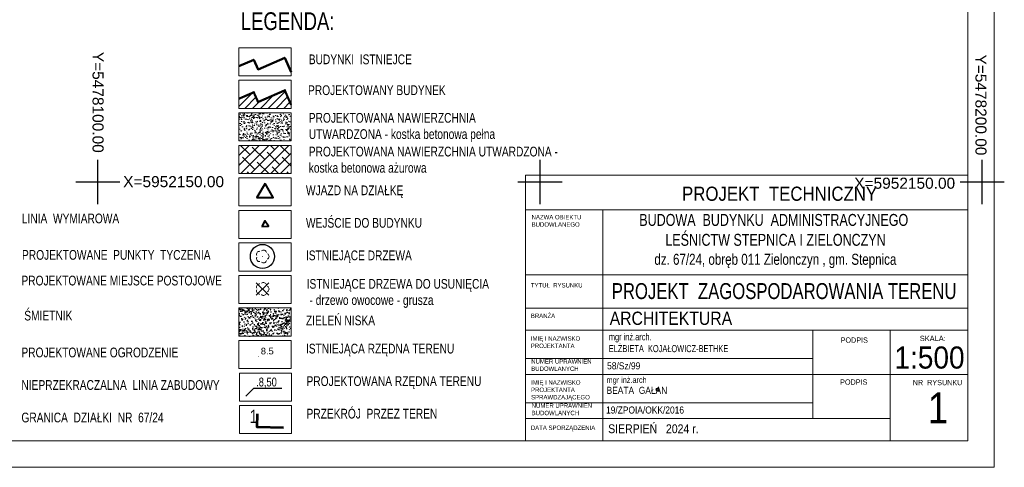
# Model space of a CAD drawing. Extents: x -3 to 10956327, y 0 to 11904415.
# Tile 3 of 15: x 5478091 to 5478202, y 5952118 to 5952168. Entities that reach past the tile are written whole.
import ezdxf
from ezdxf.enums import TextEntityAlignment as Align

# ---------------------------------------------------------------- set-up
doc = ezdxf.new("R2010")
doc.units = 0
doc.header["$LTSCALE"] = 0.5
doc.header["$PDMODE"] = 33
doc.header["$PDSIZE"] = 0.3
doc.linetypes.add('HIDDEN', pattern=[0.375, 0.25, -0.125])
doc.layers.get('0').update_dxf_attribs({"color": 251})
for name, color, linetype, lineweight in [('--budynek', 7, 'Continuous', 20), ('--drzewa do usunięcia', 1, 'Continuous', 30), ('--ist.drzewa', 104, 'Continuous', 25), ('--naw.utw.proj', 251, 'Continuous', 0), ('--tabelka rysunku', 7, 'Continuous', 0), ('--zagos.terenu', 7, 'Continuous', 30), ('--zagosp', 7, 'Continuous', 0), ('EGB_Budynek', 251, 'Continuous', 50), ('OTRN', 251, 'Continuous', 20), ('OTRN_O', 251, 'Continuous', 18), ('OTZ', 3, 'Continuous', 20)]:
    doc.layers.add(name, color=color, linetype=linetype, lineweight=lineweight)
for name, color, linetype in [('--rzędne terenu', 5, 'Continuous'), ('--trawa', 104, 'Continuous'), ('--utw.ażur', 251, 'Continuous'), ('-przekrój porzez terenPZT', 3, 'Continuous'), ('PARSI', 7, 'Continuous'), ('Wymiarowanie', 7, 'Continuous')]:
    doc.layers.add(name, color=color, linetype=linetype)
doc.styles.add('1-500', font='arial.ttf', dxfattribs={"width": 0.75, "height": 1.25})
doc.styles.add('Arial narrow', font='arial.ttf', dxfattribs={"width": 0.85})
doc.styles.add('BDOT', font='Arial.ttf', dxfattribs={"width": 0.9})
doc.styles.add('MZSK', font='Arial.ttf', dxfattribs={"width": 0.9, "height": 0.75})
doc.styles.get("Standard").update_dxf_attribs({"font": 'arial.ttf', "width": 0.9})
doc.styles.add('STYL-1', font='arial.ttf', dxfattribs={"width": 0.75})

# ---------------------------------------------------------------- blocks, each defined once
blk = doc.blocks.new('mzsk')
at = {"layer": 'PARSI', "color": 0}
for p, q in [((0, -5), (0, 5)), ((5, 0), (-5, 0))]:
    blk.add_line(p, q, dxfattribs=at)
blk = doc.blocks.new('OTZL')
at = {"layer": 'OTZ', "color": 0, "lineweight": 18, "const_width": 0.1}
blk.add_lwpolyline([(-0.05, 0, 1), (0.05, 0, 1)], format="xyb", close=True, dxfattribs=at)
at = {"layer": 'OTZ', "color": 0, "lineweight": 18}
for centre, start, end in [((-0.65, 0.47), 84, 204), ((0.25, 0.76), 12, 132), ((0.8, 0), 300, 60), ((-0.65, -0.47), 156, 276), ((0.25, -0.76), 228, 348)]:
    blk.add_arc(centre, 0.7, start, end, dxfattribs=at)
blk = doc.blocks.new('krzyż')
for p, q in [((-0.5, 0), (0.5, 0)), ((0, -0.5), (0, 0.5))]:
    blk.add_line(p, q)
blk = doc.blocks.new('OTRN')
at = {"layer": 'OTRN', "color": 0, "const_width": 0.09}
blk.add_lwpolyline([(-0.04, 0, 1), (0.04, 0, 1)], format="xyb", close=True, dxfattribs=at)
at = {"layer": 'OTRN_O', "color": 0, "style": 'BDOT'}
blk.add_attdef('RZEDNA', (0.51, 0.52), '', height=1.5, dxfattribs=at)

msp = doc.modelspace()

# ---------------------------------------------------------------- hatches: boundary and pattern name
at = {"layer": '--budynek', "linetype": 'ByBlock'}
h = msp.add_hatch(dxfattribs=at)
h.set_pattern_fill('ANSI31', color=256, scale=5, style=0)
h.set_pattern_definition([(45, (-11001.5941, -7818.7545), (-0.44194173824, 0.44194173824), [])])
h.paths.add_polyline_path([(5478121.85, 5952158.729), (5478121.141, 5952160.366), (5478118.119, 5952159.047), (5478117.629, 5952160.145), (5478115.96, 5952159.421), (5478115.96, 5952158.326), (5478121.85, 5952158.326)])
at = {"layer": '--naw.utw.proj', "linetype": 'HIDDEN'}
h = msp.add_hatch(dxfattribs=at)
h.set_pattern_fill('02-Tynk zaprawa', color=256, scale=0.75)
h.set_pattern_definition([(10, (2710946.0333, 2969775.1748), (-0.0214054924, 2.2809355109), [0, -0.75]), (12, (2710946.2583, 2969774.7998), (-0.2477180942, 2.2476122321), [0, -0.75]), (-3, (2710945.7333, 2969774.6498), (0.4922419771, 2.2272904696), [0, -1.125]), (-82, (2710945.8083, 2969774.7623), (3.1169359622, -0.6222621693), [0, -0.375]), (23, (2710945.7333, 2969774.6873), (0.5016122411, 2.657232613), [0, -0.6]), (58, (2710945.5833, 2969774.4998), (2.8222854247, -0.4369839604), [0, -0.45]), (79, (2710945.5833, 2969774.9498), (-2.771084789, 1.0734705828), [0, -0.675]), (40, (2710946.0333, 2969775.1748), (-2.12318687, 3.1137120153), [0, -0.75]), (92, (2710946.2583, 2969774.7998), (-3.0060248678, 0.120164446), [0, -0.75]), (-43, (2710945.7333, 2969774.65), (3.8547490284, 3.5838575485), [0, -1.125]), (-12, (2710945.8083, 2969774.7623), (1.4948562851, 1.9825248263), [0, -0.375]), (63, (2710945.7333, 2969774.6873), (-1.2569534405, 2.3239391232), [0, -0.675]), (6, (2710945.58334, 2969774.4998), (1.161955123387, -0.292645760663), [0, -0.45]), (138, (2710945.5833, 2969774.9498), (-2.8492060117, -2.3797636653), [0, -3.225]), (82, (2710946.0333, 2969775.1748), (-2.1759132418, 0.684490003), [0.075, -0.75]), (-12, (2710946.2583, 2969774.7998), (0.6878845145, 2.1540519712), [0.075, -0.75]), (37, (2710945.7333, 2969774.6498), (-1.0545954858, 2.0226105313), [0.075, -1.125]), (-102, (2710945.8083, 2969774.7623), (2.7161355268, -1.6507900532), [0.075, -0.375]), (103, (2710945.7333, 2969774.6873), (-2.5297592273, 0.9554152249), [0.075, -0.6]), (-19, (2710945.5833, 2969774.4998), (0.2090919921, -2.8482504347), [0.075, -0.45]), (9, (2710945.5833, 2969774.9498), (0.0609655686, 2.9711164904), [0.075, -0.675]), (-92, (2710946.0333, 2969775.1748), (3.73462829, -0.5056446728), [0.075, -0.75]), (-62, (2710946.2583, 2969774.7998), (2.7544738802, 1.20975148), [0.075, -0.75]), (143, (2710945.7333, 2969774.65), (-3.459017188, -3.967155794), [0.075, -1.125]), (112, (2710945.8083, 2969774.7623), (-2.4795005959, 0.1306782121), [0.075, -0.375]), (-53, (2710945.7333, 2969774.6873), (2.6397547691, 0.1109944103), [0.075, -0.675]), (126, (2710945.58334, 2969774.4998), (-0.32753889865, 1.152605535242), [0.075, -0.45]), (38, (2710945.5833, 2969774.9498), (-1.8488502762, 3.219161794), [0.075, -3.225]), (82, (2710946.0408, 2969775.1748), (-2.1759132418, 0.684490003), [0.075, -0.75]), (-12, (2710946.2658, 2969774.7998), (0.6878845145, 2.1540519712), [0.075, -0.75]), (37, (2710945.7408, 2969774.6498), (-1.0545954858, 2.0226105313), [0.075, -1.125]), (-102, (2710945.8158, 2969774.7623), (2.7161355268, -1.6507900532), [0.075, -0.375]), (103, (2710945.7408, 2969774.6873), (-2.5297592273, 0.9554152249), [0.075, -0.6]), (-19, (2710945.5758, 2969774.4998), (0.2090919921, -2.8482504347), [0.075, -0.45]), (9, (2710945.5758, 2969774.9498), (0.0609655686, 2.9711164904), [0.075, -0.675]), (-92, (2710946.041, 2969775.1748), (3.73462829, -0.5056446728), [0.075, -0.75]), (-62, (2710946.2658, 2969774.7998), (2.7544738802, 1.20975148), [0.075, -0.75]), (143, (2710945.741, 2969774.65), (-3.459017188, -3.967155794), [0.075, -1.125]), (112, (2710945.8158, 2969774.7623), (-2.4795005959, 0.1306782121), [0.075, -0.375]), (-53, (2710945.7408, 2969774.6873), (2.6397547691, 0.1109944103), [0.075, -0.675]), (126, (2710945.57584, 2969774.4998), (-0.32753889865, 1.152605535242), [0.075, -0.45]), (38, (2710945.576, 2969774.9498), (-1.8488502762, 3.219161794), [0.075, -3.225])])
h.paths.add_polyline_path([(5478115.96, 5952157.826), (5478121.85, 5952157.826), (5478121.85, 5952154.65), (5478115.96, 5952154.65)])
at = {"layer": '--trawa', "linetype": 'HIDDEN'}
h = msp.add_hatch(dxfattribs=at)
h.set_pattern_fill('02-Tynk zaprawa', color=256, scale=0.75)
h.set_pattern_definition([(10, (2710946.0333, 2969778.418), (-0.0214054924, 2.2809355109), [0, -0.75]), (12, (2710946.2583, 2969778.043), (-0.2477180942, 2.2476122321), [0, -0.75]), (-3, (2710945.7333, 2969777.893), (0.4922419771, 2.2272904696), [0, -1.125]), (-82, (2710945.8083, 2969778.0056), (3.1169359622, -0.6222621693), [0, -0.375]), (23, (2710945.7333, 2969777.9306), (0.5016122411, 2.657232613), [0, -0.6]), (58, (2710945.5833, 2969777.743), (2.8222854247, -0.4369839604), [0, -0.45]), (79, (2710945.5833, 2969778.193), (-2.771084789, 1.0734705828), [0, -0.675]), (40, (2710946.0333, 2969778.418), (-2.12318687, 3.1137120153), [0, -0.75]), (92, (2710946.2583, 2969778.043), (-3.0060248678, 0.120164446), [0, -0.75]), (-43, (2710945.7333, 2969777.893), (3.8547490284, 3.5838575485), [0, -1.125]), (-12, (2710945.8083, 2969778.0056), (1.4948562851, 1.9825248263), [0, -0.375]), (63, (2710945.7333, 2969777.9306), (-1.2569534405, 2.3239391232), [0, -0.675]), (6, (2710945.58334, 2969777.74306), (1.161955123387, -0.292645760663), [0, -0.45]), (138, (2710945.5833, 2969778.193), (-2.8492060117, -2.3797636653), [0, -3.225]), (82, (2710946.0333, 2969778.418), (-2.1759132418, 0.684490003), [0.075, -0.75]), (-12, (2710946.2583, 2969778.043), (0.6878845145, 2.1540519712), [0.075, -0.75]), (37, (2710945.7333, 2969777.893), (-1.0545954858, 2.0226105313), [0.075, -1.125]), (-102, (2710945.8083, 2969778.0056), (2.7161355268, -1.6507900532), [0.075, -0.375]), (103, (2710945.7333, 2969777.9306), (-2.5297592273, 0.9554152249), [0.075, -0.6]), (-19, (2710945.5833, 2969777.743), (0.2090919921, -2.8482504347), [0.075, -0.45]), (9, (2710945.5833, 2969778.193), (0.0609655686, 2.9711164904), [0.075, -0.675]), (-92, (2710946.0333, 2969778.418), (3.73462829, -0.5056446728), [0.075, -0.75]), (-62, (2710946.2583, 2969778.043), (2.7544738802, 1.20975148), [0.075, -0.75]), (143, (2710945.7333, 2969777.893), (-3.459017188, -3.967155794), [0.075, -1.125]), (112, (2710945.8083, 2969778.0056), (-2.4795005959, 0.1306782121), [0.075, -0.375]), (-53, (2710945.7333, 2969777.9306), (2.6397547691, 0.1109944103), [0.075, -0.675]), (126, (2710945.58334, 2969777.74306), (-0.32753889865, 1.152605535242), [0.075, -0.45]), (38, (2710945.5833, 2969778.193), (-1.8488502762, 3.219161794), [0.075, -3.225]), (82, (2710946.0408, 2969778.418), (-2.1759132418, 0.684490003), [0.075, -0.75]), (-12, (2710946.2658, 2969778.043), (0.6878845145, 2.1540519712), [0.075, -0.75]), (37, (2710945.7408, 2969777.893), (-1.0545954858, 2.0226105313), [0.075, -1.125]), (-102, (2710945.8158, 2969778.0056), (2.7161355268, -1.6507900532), [0.075, -0.375]), (103, (2710945.7408, 2969777.9306), (-2.5297592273, 0.9554152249), [0.075, -0.6]), (-19, (2710945.5758, 2969777.743), (0.2090919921, -2.8482504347), [0.075, -0.45]), (9, (2710945.5758, 2969778.193), (0.0609655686, 2.9711164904), [0.075, -0.675]), (-92, (2710946.041, 2969778.418), (3.73462829, -0.5056446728), [0.075, -0.75]), (-62, (2710946.2658, 2969778.043), (2.7544738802, 1.20975148), [0.075, -0.75]), (143, (2710945.741, 2969777.893), (-3.459017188, -3.967155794), [0.075, -1.125]), (112, (2710945.8158, 2969778.0056), (-2.4795005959, 0.1306782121), [0.075, -0.375]), (-53, (2710945.7408, 2969777.9306), (2.6397547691, 0.1109944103), [0.075, -0.675]), (126, (2710945.57584, 2969777.74306), (-0.32753889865, 1.152605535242), [0.075, -0.45]), (38, (2710945.576, 2969778.193), (-1.8488502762, 3.219161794), [0.075, -3.225])])
h.paths.add_polyline_path([(5478115.96, 5952135.771), (5478121.85, 5952135.771), (5478121.85, 5952132.595), (5478115.96, 5952132.595)])
at = {"layer": '--utw.ażur'}
h = msp.add_hatch(dxfattribs=at)
h.set_pattern_fill('ANSI38', color=256, scale=0.25, style=0)
h.set_pattern_definition([(45, (-82.0777, -62.2401), (-0.56126600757, 0.56126600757), []), (135, (-82.0777, -62.2401), (-1.6837980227, 0.56126600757), [1.984375, -1.190625])])
h.paths.add_polyline_path([(5478115.96, 5952154.15), (5478121.85, 5952154.15), (5478121.85, 5952150.974), (5478115.96, 5952150.974)])

# ---------------------------------------------------------------- linework, layer by layer
at = {"layer": '--budynek', "elevation": 10.26}
msp.add_lwpolyline([(5478115.96, 5952159.421, 0.25, 0.25, 0), (5478117.629, 5952160.145, 0.25, 0.25, 0), (5478118.119, 5952159.047, 0.25, 0.25, 0), (5478121.141, 5952160.366, 0.25, 0.25, 0), (5478121.85, 5952158.729, 0.25, 0.25, 0)], format="xyseb", dxfattribs=at)
at = {"layer": '--ist.drzewa', "linetype": 'ByBlock'}
msp.add_circle((5478118.612, 5952141.59), 1.366, dxfattribs=at)
at = {"layer": '--rzędne terenu', "linetype": 'ByBlock', "elevation": 10.26}
msp.add_lwpolyline([(5478120.794, 5952126.672), (5478117.607, 5952126.672), (5478116.741, 5952125.805)], dxfattribs=at)
at = {"layer": '--tabelka rysunku', "linetype": 'Continuous'}
for p, q in [((5478198.358, 5952146.855), (5478148.358, 5952146.855)), ((5478157.108, 5952146.855), (5478157.108, 5952120.761)), ((5478198.358, 5952139.511), (5478148.358, 5952139.511)), ((5478198.358, 5952139.511), (5478148.358, 5952139.511)), ((5478198.358, 5952135.761), (5478148.358, 5952135.761)), ((5478198.358, 5952133.261), (5478148.358, 5952133.261)), ((5478180.858, 5952123.261), (5478180.858, 5952133.261)), ((5478189.608, 5952120.761), (5478189.608, 5952133.261)), ((5478180.858, 5952130.061), (5478148.358, 5952130.061)), ((5478189.608, 5952128.261), (5478148.358, 5952128.261)), ((5478189.608, 5952128.261), (5478198.358, 5952128.261)), ((5478180.858, 5952125.061), (5478148.358, 5952125.061)), ((5478189.608, 5952123.261), (5478148.358, 5952123.261))]:
    msp.add_line(p, q, dxfattribs=at)
for points in [[(5477991.358, 5952117.761), (5478201.358, 5952117.761), (5478201.358, 5952266.261), (5477991.358, 5952266.261)], [(5478003.358, 5952120.761), (5478198.358, 5952120.761), (5478198.358, 5952263.261), (5478003.358, 5952263.261)], [(5478148.358, 5952120.761), (5478198.358, 5952120.761), (5478198.358, 5952150.761), (5478148.358, 5952150.761)]]:
    msp.add_lwpolyline(points, close=True, dxfattribs=at)
at = {"layer": '--zagosp', "linetype": 'Continuous'}
for points in [[(5478115.96, 5952165.177), (5478121.85, 5952165.177), (5478121.85, 5952162.001), (5478115.96, 5952162.001)], [(5478115.96, 5952161.501), (5478121.85, 5952161.501), (5478121.85, 5952158.326), (5478115.96, 5952158.326)], [(5478115.96, 5952157.826), (5478121.85, 5952157.826), (5478121.85, 5952154.65), (5478115.96, 5952154.65)], [(5478115.96, 5952154.15), (5478121.85, 5952154.15), (5478121.85, 5952150.974), (5478115.96, 5952150.974)], [(5478115.96, 5952150.474), (5478121.85, 5952150.474), (5478121.85, 5952147.298), (5478115.96, 5952147.298)], [(5478115.96, 5952146.798), (5478121.85, 5952146.798), (5478121.85, 5952143.622), (5478115.96, 5952143.622)], [(5478115.96, 5952143.122), (5478121.85, 5952143.122), (5478121.85, 5952139.947), (5478115.96, 5952139.947)], [(5478115.96, 5952139.447), (5478121.85, 5952139.447), (5478121.85, 5952136.271), (5478115.96, 5952136.271)], [(5478115.96, 5952135.771), (5478121.85, 5952135.771), (5478121.85, 5952132.595), (5478115.96, 5952132.595)]]:
    msp.add_lwpolyline(points, close=True, dxfattribs=at)
at = {"layer": '--zagosp', "color": 0, "linetype": 'Continuous'}
for points in [[(5478115.96, 5952132.095), (5478121.85, 5952132.095), (5478121.85, 5952128.919), (5478115.96, 5952128.919)], [(5478116.026, 5952128.419), (5478121.915, 5952128.419), (5478121.915, 5952125.243), (5478116.026, 5952125.243)], [(5478116.026, 5952124.743), (5478121.915, 5952124.743), (5478121.915, 5952121.568), (5478116.026, 5952121.568)]]:
    msp.add_lwpolyline(points, close=True, dxfattribs=at)
at = {"layer": '-przekrój porzez terenPZT', "lineweight": 53}
msp.add_lwpolyline([(5478120.999, 5952122.205), (5478118, 5952122.301), (5478118.048, 5952123.8)], dxfattribs=at)
at = {"color": 0, "linetype": 'Continuous', "lineweight": 40, "elevation": 10.26}
msp.add_lwpolyline([(5478118.907, 5952149.854), (5478117.981, 5952148.25), (5478119.832, 5952148.25)], close=True, dxfattribs=at)
at = {"color": 0, "linetype": 'Continuous', "lineweight": 40}
msp.add_lwpolyline([(5478118.552, 5952144.979), (5478119.281, 5952145.02), (5478118.881, 5952145.631)], close=True, dxfattribs=at)
msp.add_point((5478163.298, 5952126.55))
at = {"layer": 'EGB_Budynek', "linetype": 'Continuous', "lineweight": 50, "elevation": 10.26}
msp.add_lwpolyline([(5478115.96, 5952163.097), (5478117.629, 5952163.821), (5478118.119, 5952162.723), (5478121.141, 5952164.042), (5478121.85, 5952162.405)], dxfattribs=at)

# ---------------------------------------------------------------- block references
at = {"layer": '--drzewa do usunięcia', "xscale": 2, "yscale": 2, "zscale": 2, "rotation": 45}
msp.add_blockref('krzyż', (5478118.612, 5952137.914), dxfattribs=at)
at = {"layer": 'OTRN', "xscale": 0.5, "yscale": 0.5, "zscale": 0.5}
msp.add_blockref('OTRN', (5478118.175, 5952130.261, 8.46), dxfattribs=at).add_auto_attribs({'RZEDNA': '8.5'})
at = {"layer": 'OTZ', "lineweight": 18, "xscale": 0.5, "yscale": 0.5, "zscale": 0.5}
for p in [(5478118.612, 5952141.59), (5478118.612, 5952137.914)]:
    msp.add_blockref('OTZL', p, dxfattribs=at)
at = {"layer": 'PARSI', "xscale": 0.5, "yscale": 0.5, "zscale": 0.5}
for p in [(5478100, 5952150), (5478150, 5952150), (5478200, 5952150)]:
    msp.add_blockref('mzsk', p, dxfattribs=at)

# ---------------------------------------------------------------- texts
at = {"layer": '--rzędne terenu', "insert": (5478117.903, 5952127.9), "char_height": 1, "width": 11.893, "attachment_point": 1, "style": 'STYL-1'}
msp.add_mtext('.8,50 ', dxfattribs=at)
at = {"layer": '--tabelka rysunku', "style": 'Arial narrow'}
msp.add_text('SKALA:', height=0.6, dxfattribs=at).set_placement((5478192.944, 5952132.628), align=Align.TOP_LEFT)
at = {"layer": '--tabelka rysunku', "style": 'Arial narrow', "width": 0.908571}
msp.add_text('1:500', height=2.5, dxfattribs=at).set_placement((5478190.071, 5952131.418), align=Align.TOP_LEFT)
at = {"layer": '--tabelka rysunku', "ltscale": 35, "attachment_point": 2}
for s, insert, char_height, width, style in [('PROJEKT  TECHNICZNY', (5478177.089, 5952149.482), 1.6, 62.79822, 'Arial narrow'), ('{\\W0.75;PROJEKT  ZAGOSPODAROWANIA TERENU}', (5478177.603, 5952138.577), 1.8, 58.93762, 'STYL-1'), ('\\pxql;ARCHITEKTURA', (5478189.274, 5952135.354), 1.5, 62.79822, 'Arial narrow')]:
    msp.add_mtext(s, dxfattribs=dict(at, insert=insert, char_height=char_height, width=width, style=style))
at = {"layer": '--tabelka rysunku'}
for s, insert, char_height, width, attachment_point, style in [('NAZWA OBIEKTU\\PBUDOWLANEGO', (5478149.051, 5952146.287), 0.5, 27.71764, 1, 'Arial narrow'), ('{\\H0.75x;BUDOWA  BUDYNKU  ADMINISTRACYJNEGO\\P LEŚNICTW STEPNICA I ZIELONCZYN\\P\\H0.9259x; dz. 67/24, obręb 011 Zielonczyn , gm. Stepnica}', (5478176.43, 5952146.396), 1.8, 1194.58312, 2, '1-500'), ('TYTUŁ  RYSUNKU', (5478148.96, 5952138.584), 0.5, 27.71764, 1, 'Arial narrow'), ('BRANŻA', (5478148.96, 5952135.134), 0.5, 27.71764, 1, 'Arial narrow'), ('IMIĘ I NAZWISKO \\PPROJEKTANTA', (5478148.96, 5952132.573), 0.5, 27.71764, 1, 'Arial narrow'), ('PODPIS ', (5478183.993, 5952132.439), 0.6, 27.71764, 1, 'Arial narrow'), ('NUMER UPRAWNIEŃ \\PBUDOWLANYCH', (5478149.005, 5952129.987), 0.5, 27.71764, 1, 'Arial narrow'), ('\\P58/Sz/99', (5478157.589, 5952130.963), 0.8, 27.71764, 1, 'Arial narrow'), ('IMIĘ I NAZWISKO \\PPROJEKTANTA\\PSPRAWDZAJĄCEGO', (5478148.989, 5952127.6), 0.5, 27.71764, 1, 'Arial narrow'), ('{\\H0.8333x;mgr inż.arch\\P}BEATA  GAŁAN    \\P    ', (5478157.524, 5952127.972), 0.8, 21.98918, 1, 'Arial narrow'), ('PODPIS  ', (5478183.937, 5952127.694), 0.6, 27.71764, 1, 'Arial narrow'), ('NR  RYSUNKU', (5478192.143, 5952127.64), 0.6, 7.21461, 1, 'Arial narrow'), ('1', (5478193.851, 5952126.217), 3.5, 6.50967, 1, 'Arial narrow'), ('NUMER UPRAWNIEŃ \\PBUDOWLANYCH', (5478149.057, 5952124.985), 0.5, 27.71764, 1, 'Arial narrow'), (' 19/ZPOIA/OKK/2016\\P       ', (5478157.201, 5952124.635), 0.8, 21.98918, 1, 'Arial narrow'), ('DATA SPORZĄDZENIA', (5478148.96, 5952122.479), 0.5, 27.71764, 1, 'Arial narrow'), ('SIERPIEŃ   2024 r.', (5478157.708, 5952122.618), 1, 27.71764, 1, 'Arial narrow')]:
    msp.add_mtext(s, dxfattribs=dict(at, insert=insert, char_height=char_height, width=width, attachment_point=attachment_point, style=style))
at = {"layer": '--tabelka rysunku', "insert": (5478157.779, 5952132.909), "char_height": 0.8, "width": 27.71764, "attachment_point": 1}
msp.add_mtext('{\\W0.75;mgr inż.arch.\\PELŻBIETA  KOJAŁOWICZ-BETHKE}', dxfattribs=at)
msp.add_mtext('{\\W0.75;mgr inż.arch.\\PELŻBIETA  KOJAŁOWICZ-BETHKE}', dxfattribs=at)
at = {"layer": '--zagos.terenu', "linetype": 'Continuous', "char_height": 1.1, "rotation": 0}
for s, insert, width, attachment_point, style in [('BUDYNKI  ISTNIEJCE', (5478123.853, 5952164.42), 27.2795, 1, 'STYL-1'), ('\\pxql;PROJEKTOWANY BUDYNEK', (5478153.633, 5952160.934), 59.72916, 2, '1-500')]:
    msp.add_mtext(s, dxfattribs=dict(at, insert=insert, width=width, attachment_point=attachment_point, style=style))
at = {"layer": '--zagos.terenu', "linetype": 'Continuous', "char_height": 1.1, "attachment_point": 1, "style": 'STYL-1'}
for s, insert, width in [('ISTNIEJĄCE DRZEWA', (5478123.531, 5952142.265), 19.40385), ('ISTNIEJĄCE DRZEWA DO USUNIĘCIA\\P - drzewo owocowe - grusza', (5478123.614, 5952139.046), 25.28536), ('ZIELEŃ NISKA', (5478123.531, 5952134.913), 25.28536)]:
    msp.add_mtext(s, dxfattribs=dict(at, insert=insert, width=width))
at = {"layer": '--zagosp', "linetype": 'Continuous', "insert": (5478116.163, 5952169.187), "char_height": 2, "width": 23.6515, "attachment_point": 1, "rotation": 0, "style": 'STYL-1'}
msp.add_mtext('LEGENDA:', dxfattribs=at)
at = {"layer": '--zagosp', "linetype": 'Continuous', "char_height": 1.1, "attachment_point": 1, "style": 'STYL-1'}
for s, insert, width in [('PROJEKTOWANA NAWIERZCHNIA UTWARDZONA - kostka betonowa pełna', (5478123.853, 5952157.809), 23.53929), ('PROJEKTOWANA NAWIERZCHNIA UTWARDZONA - kostka betonowa ażurowa', (5478123.853, 5952153.995), 29.27053), ('WJAZD NA DZIAŁKĘ  ', (5478123.531, 5952149.616), 19.40385), ('LINIA  WYMIAROWA', (5478091.404, 5952146.437), 23.58835), ('WEJŚCIE DO BUDYNKU', (5478123.531, 5952145.94), 19.40385), ('PROJEKTOWANE  PUNKTY  TYCZENIA', (5478091.424, 5952142.318), 28.47695), ('PROJEKTOWANE MIEJSCE POSTOJOWE', (5478091.359, 5952139.416), 29.12893), (' ŚMIETNIK ', (5478091.359, 5952135.456), 23.58835), ('PROJEKTOWANE OGRODZENIE', (5478091.359, 5952131.29), 23.91665), ('ISTNIEJĄCA RZĘDNA TERENU', (5478123.531, 5952131.727), 23.58835), ('NIEPRZEKRACZALNA  LINIA ZABUDOWY', (5478091.359, 5952127.614), 30.9482), ('PROJEKTOWANA RZĘDNA TERENU', (5478123.597, 5952128.051), 23.58835), ('PRZEKRÓJ  PRZEZ TEREN', (5478123.597, 5952124.375), 23.58835), ('GRANICA  DZIAŁKI  NR  67/24', (5478091.359, 5952123.939), 19.40385)]:
    msp.add_mtext(s, dxfattribs=dict(at, insert=insert, width=width))
at = {"layer": '-przekrój porzez terenPZT', "lineweight": 53, "insert": (5478117.177, 5952124.268), "char_height": 1.5, "width": 2.11391, "attachment_point": 1, "style": 'STYL-1'}
msp.add_mtext('1', dxfattribs=at)
at = {"layer": 'Wymiarowanie', "style": 'MZSK'}
for s, p in [('Y=5478100.00', (5478100.649, 5952153.31)), ('Y=5478200.00', (5478200.484, 5952153.011))]:
    msp.add_text(s, height=1.25, rotation=-90, dxfattribs=at).set_placement(p, align=Align.TOP_RIGHT)
for p in [(5478102.863, 5952149.048), (5478185.532, 5952148.87)]:
    msp.add_text('X=5952150.00', height=1.25, dxfattribs=at).set_placement(p, align=Align.BOTTOM_LEFT)

doc.saveas('drawing.dxf')
